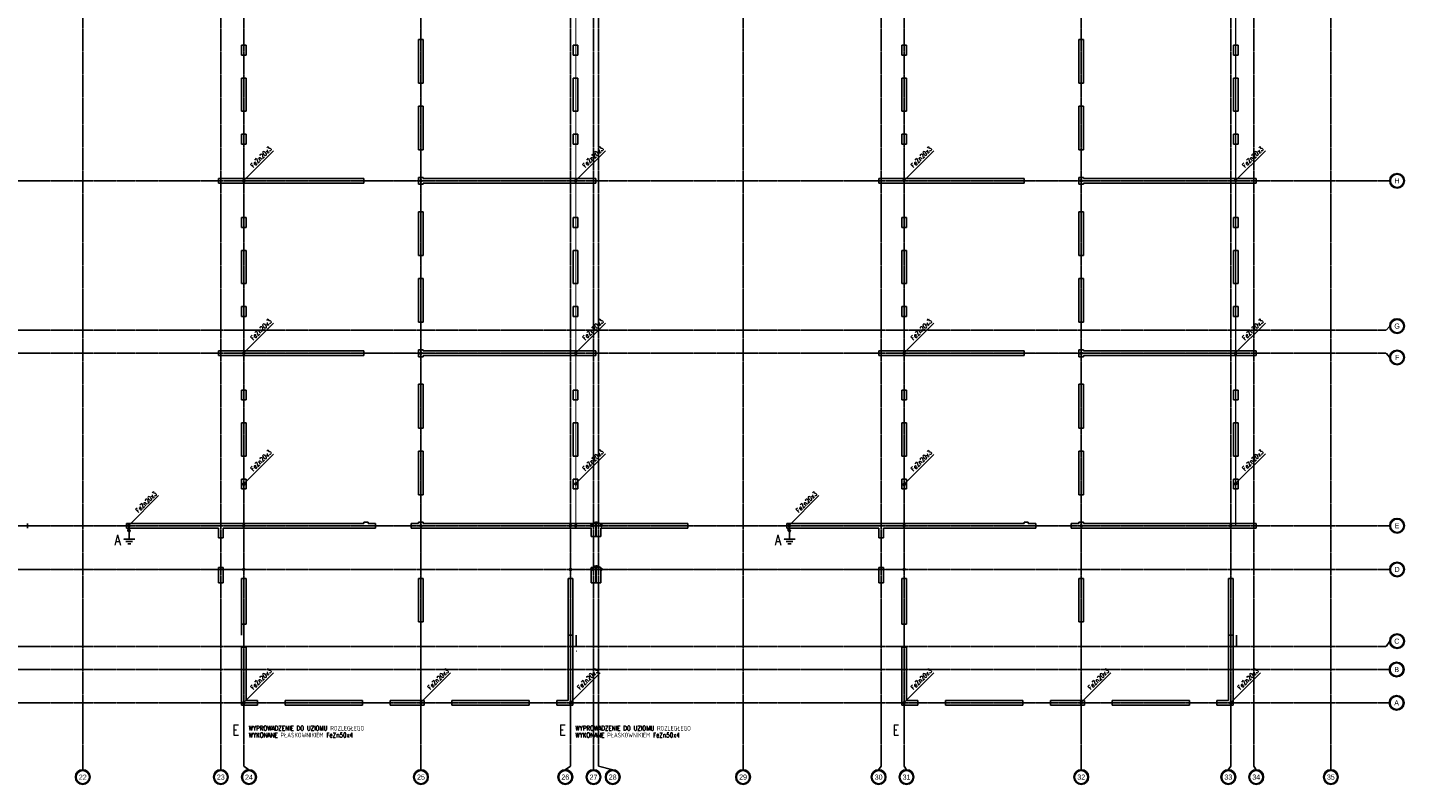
# Model space of a CAD drawing. Extents: x 3880 to 129921, y -116796 to -57711.
# Tile 102 of 110: x 56888 to 62873, y -72498 to -69206. Entities that reach past the tile are written whole.
import ezdxf
from ezdxf.enums import TextEntityAlignment as Align

# ---------------------------------------------------------------- set-up
doc = ezdxf.new("R2010")
doc.units = 0
doc.header["$LTSCALE"] = 2
for name, pattern in [('CENTER', [2, 1.25, -0.25, 0.25, -0.25]), ('DASHED2', [0.375, 0.25, -0.125]), ('HIDDEN', [9.525, 6.35, -3.175])]:
    doc.linetypes.add(name, pattern=pattern)
doc.layers.get('0').update_dxf_attribs({"color": 101, "linetype": 'CONTINUOUS'})
for name, color, linetype in [('E35', 6, 'CONTINUOUS'), ('E50', 3, 'CONTINUOUS'), ('Os-osie glowne', 1, 'CENTER'), ('Os-osie-opis', 2, 'CONTINUOUS'), ('Sc-beton', 7, 'CONTINUOUS'), ('W-idok', 9, 'CONTINUOUS')]:
    doc.layers.add(name, color=color, linetype=linetype)
doc.styles.add('dwg_opis duży', font='ARIAL.TTF', dxfattribs={"width": 0.9})
doc.styles.add('ROMANS', font='romans', dxfattribs={"width": 0.85})

# ---------------------------------------------------------------- blocks, each defined once
blk = doc.blocks.new('_opis_osi')
blk.add_hatch(color=256).paths.add_polyline_path([(32, -32), (28.8, -32, -1), (-28.8, -32), (-32, -32, 1)])
for radius in [32, 28.8]:
    blk.add_circle((0, -32), radius)
at = {"style": 'dwg_opis duży', "width": 0.9}
blk.add_attdef('AXNAMEV', text='', height=22.4, rotation=90, dxfattribs=at).set_placement((0, -32), align=Align.MIDDLE_CENTER)
blk = doc.blocks.new('_opis_osi_liczbowy')
blk.add_hatch(color=256).paths.add_polyline_path([(32, 32), (32, 28.8, -1), (32, -28.8), (32, -32, 1)])
for radius in [32, 28.8]:
    blk.add_circle((32, 0), radius)
at = {"style": 'dwg_opis duży', "width": 0.9}
blk.add_attdef('AXNAMEH', text='', height=22.4, rotation=90, dxfattribs=at).set_placement((32, 0), align=Align.MIDDLE_CENTER)

msp = doc.modelspace()

# ---------------------------------------------------------------- linework, layer by layer
at = {"color": 0, "linetype": 'ByBlock', "lineweight": -2}
for p, q in [((59272.5, -71868.781), (59273.5, -71868.781)), ((59272.5, -71918.781), (59273.5, -71918.781))]:
    msp.add_line(p, q, dxfattribs=at)
at = {"layer": 'E35'}
for p, q in [((57956.716, -69741.76), (57827.547, -69870.928)), ((57956.716, -69741.76), (57827.547, -69870.928)), ((59399.656, -69741.76), (59270.488, -69870.928)), ((59399.656, -69741.76), (59270.488, -69870.928)), ((60826.716, -69741.76), (60697.547, -69870.928)), ((60826.716, -69741.76), (60697.547, -69870.928)), ((62267.879, -69741.76), (62138.711, -69870.928)), ((62267.879, -69741.76), (62138.711, -69870.928)), ((57956.716, -70491.76), (57827.547, -70620.928)), ((57956.716, -70491.76), (57827.547, -70620.928)), ((59399.656, -70491.76), (59270.488, -70620.928)), ((59399.656, -70491.76), (59270.488, -70620.928)), ((60826.716, -70491.76), (60697.547, -70620.928)), ((60826.716, -70491.76), (60697.547, -70620.928)), ((62267.879, -70491.76), (62138.711, -70620.928)), ((62267.879, -70491.76), (62138.711, -70620.928)), ((57956.716, -71061.059), (57827.547, -71190.227)), ((59399.656, -71059.792), (59270.488, -71188.96)), ((60826.716, -71062.305), (60697.547, -71191.473)), ((62267.879, -71059.644), (62138.711, -71188.812)), ((57457.468, -71241.76), (57328.299, -71370.928)), ((57457.468, -71241.76), (57328.299, -71370.928)), ((60327.468, -71241.76), (60198.299, -71370.928)), ((60327.468, -71241.76), (60198.299, -71370.928)), ((57956.716, -72011.76), (57827.547, -72140.928)), ((57956.716, -72011.76), (57827.547, -72140.928)), ((58726.716, -72011.76), (58597.547, -72140.928)), ((58726.716, -72011.76), (58597.547, -72140.928)), ((59376.716, -72011.76), (59247.547, -72140.928)), ((59376.716, -72011.76), (59247.547, -72140.928)), ((60826.716, -72011.76), (60697.547, -72140.928)), ((60826.716, -72011.76), (60697.547, -72140.928)), ((61596.716, -72011.76), (61467.547, -72140.928)), ((61596.716, -72011.76), (61467.547, -72140.928)), ((62246.716, -72011.76), (62117.547, -72140.928)), ((62246.716, -72011.76), (62117.547, -72140.928))]:
    msp.add_line(p, q, dxfattribs=at)
at = {"layer": 'E50', "linetype": 'HIDDEN', "ltscale": 0.2}
for p, q in [((57321.342, -71386.972), (57335.484, -71401.114)), ((60191.342, -71386.972), (60205.484, -71401.114)), ((57354.335, -71431.515), (57304.335, -71431.515)), ((57344.335, -71441.515), (57314.335, -71441.515)), ((57336.835, -71451.515), (57321.835, -71451.515)), ((57329.335, -71431.515), (57329.335, -71401.515)), ((60224.335, -71431.515), (60174.335, -71431.515)), ((60214.335, -71441.515), (60184.335, -71441.515)), ((60206.835, -71451.515), (60191.835, -71451.515)), ((60199.335, -71431.515), (60199.335, -71401.515))]:
    msp.add_line(p, q, dxfattribs=at)
at = {"layer": 'E50', "linetype": 'DASHED2', "ltscale": 100, "const_width": 5}
for points in [[(57827.547, -72142.75), (57827.547, -67622.75)], [(58597.547, -72142.75), (58597.547, -67622.75)], [(59270.488, -71372.75), (59270.488, -67622.75)], [(60697.547, -72142.75), (60697.547, -67622.75)], [(61467.547, -72142.75), (61467.547, -67622.75)], [(62138.711, -71372.75), (62138.711, -67622.75)], [(57827.547, -69872.75), (59270.488, -69872.75)], [(60697.547, -69872.75), (62138.711, -69872.75)], [(57827.547, -70622.75), (59270.488, -70622.75)], [(60697.547, -70622.75), (62117.547, -70622.75)], [(56509.357, -71372.75), (59338.904, -71372.75)], [(59247.547, -72142.75), (59247.547, -71372.75)], [(59381.405, -71372.75), (62138.711, -71372.75)], [(62117.547, -72142.75), (62117.547, -71372.75)], [(57827.547, -71562.75), (56509.357, -71562.75)], [(59338.904, -71562.75), (59247.547, -71562.75)], [(60697.547, -71562.75), (59381.405, -71562.75)], [(57827.547, -72142.75), (59247.547, -72142.75)], [(57827.547, -72142.75), (57827.547, -72287.499)], [(59247.547, -72142.75), (59247.547, -72287.499)], [(60697.547, -72142.75), (62117.547, -72142.75)]]:
    msp.add_lwpolyline(points, dxfattribs=at)
at = {"layer": 'E50', "ltscale": 15, "const_width": 7.5}
for points in [[(57827.638, -69876.499, 1), (57827.456, -69869.001, 1)], [(58597.638, -69876.499, 1), (58597.456, -69869.001, 1)], [(59270.579, -69876.499, 1), (59270.397, -69869.001, 1)], [(60697.638, -69874.677, 1), (60697.456, -69867.179, 1)], [(61467.638, -69876.499, 1), (61467.456, -69869.001, 1)], [(62138.802, -69874.677, 1), (62138.62, -69867.179, 1)], [(57827.638, -70626.499, 1), (57827.456, -70619.001, 1)], [(58597.638, -70626.499, 1), (58597.456, -70619.001, 1)], [(59270.579, -70626.499, 1), (59270.397, -70619.001, 1)], [(60697.638, -70626.499, 1), (60697.456, -70619.001, 1)], [(61467.638, -70626.499, 1), (61467.456, -70619.001, 1)], [(62138.802, -70626.499, 1), (62138.62, -70619.001, 1)], [(57827.638, -71195.798, 1), (57827.456, -71188.3, 1)], [(59270.579, -71194.531, 1), (59270.397, -71187.033, 1)], [(60697.638, -71197.044, 1), (60697.456, -71189.546, 1)], [(62138.802, -71194.383, 1), (62138.62, -71186.885, 1)], [(57328.39, -71376.499, 1), (57328.209, -71369.001, 1)], [(57827.638, -71376.499, 1), (57827.456, -71369.001, 1)], [(58597.638, -71376.499, 1), (58597.456, -71369.001, 1)], [(59247.638, -71376.499, 1), (59247.456, -71369.001, 1)], [(59270.579, -71376.499, 1), (59270.397, -71369.001, 1)], [(60198.39, -71376.499, 1), (60198.209, -71369.001, 1)], [(60697.638, -71376.499, 1), (60697.456, -71369.001, 1)], [(61467.638, -71376.499, 1), (61467.456, -71369.001, 1)], [(62117.638, -71376.499, 1), (62117.456, -71369.001, 1)], [(57827.638, -71566.499, 1), (57827.456, -71559.001, 1)], [(59247.638, -71566.499, 1), (59247.456, -71559.001, 1)], [(60697.638, -71566.499, 1), (60697.456, -71559.001, 1)], [(57827.638, -72146.499, 1), (57827.456, -72139.001, 1)], [(58597.638, -72146.499, 1), (58597.456, -72139.001, 1)], [(59247.638, -72146.499, 1), (59247.456, -72139.001, 1)], [(60697.638, -72146.499, 1), (60697.456, -72139.001, 1)], [(61467.638, -72146.499, 1), (61467.456, -72139.001, 1)], [(62117.638, -72146.499, 1), (62117.456, -72139.001, 1)]]:
    msp.add_lwpolyline(points, format="xyb", close=True, dxfattribs=at)
at = {"layer": 'E50', "linetype": 'HIDDEN', "ltscale": 0.2, "const_width": 5}
for points in [[(57328.299, -71372.75), (57328.299, -71389.057)], [(60198.299, -71372.75), (60198.299, -71389.057)]]:
    msp.add_lwpolyline(points, dxfattribs=at)
at = {"layer": 'E50', "const_width": 7}
for points in [[(59338.904, -71376.5, -1), (59338.904, -71369, -1)], [(59381.624, -71375.79, -1), (59381.624, -71368.29, -1)], [(59338.904, -71566.5, -1), (59338.904, -71559, -1)], [(59381.624, -71565.79, -1), (59381.624, -71558.29, -1)]]:
    msp.add_lwpolyline(points, format="xyb", close=True, dxfattribs=at)
for points in [[(59338.904, -71372.75, -0.71386373), (59381.174, -71372.079, -2.21832926)], [(59338.904, -71562.75, -0.71386373), (59381.174, -71562.079, -2.21832926)]]:
    msp.add_lwpolyline(points, format="xyb", dxfattribs=at)
at = {"layer": 'E50', "linetype": 'HIDDEN', "ltscale": 0.2}
for centre in [(57328.413, -71394.043), (60198.413, -71394.043)]:
    msp.add_circle(centre, 5, dxfattribs=at)
at = {"layer": 'Os-osie glowne'}
for points in [[(57127.547, -72417.75), (57127.547, -66440.75)], [(57727.547, -72417.75), (57727.547, -66440.75)], [(57827.547, -72417.75), (57827.547, -66440.75)], [(58597.547, -72417.75), (58597.547, -66440.75)], [(59247.547, -72417.75), (59247.547, -66440.75)], [(59347.547, -72417.75), (59347.547, -66440.75)], [(59369.547, -72417.75), (59369.547, -66440.75)], [(59997.547, -72417.75), (59997.547, -66440.75)], [(60597.547, -72417.75), (60597.547, -66440.75)], [(60697.547, -72417.75), (60697.547, -66440.75)], [(61467.547, -72417.75), (61467.547, -66440.75)], [(62117.547, -72417.75), (62117.547, -66440.75)], [(62217.547, -72417.75), (62217.547, -66440.75)], [(62552.547, -72417.75), (62552.547, -66440.75)], [(50525.547, -69872.75), (62792.547, -69872.75)], [(50525.547, -70522.75), (62792.547, -70522.75)], [(50525.547, -70622.75), (62792.547, -70622.75)], [(50525.547, -71372.75), (62792.547, -71372.75)], [(50525.547, -71562.75), (62792.547, -71562.75)], [(50525.547, -71897.75), (62792.547, -71897.75)], [(50525.547, -71997.75), (62792.547, -71997.75)], [(50525.547, -72142.75), (62792.547, -72142.75)]]:
    msp.add_lwpolyline(points, dxfattribs=at)
at = {"layer": 'Os-osie-opis'}
for points in [[(62792.547, -69872.75), (62808.547, -69872.75)], [(62808.547, -70504.59), (62792.547, -70522.75)], [(62808.547, -70640.91), (62792.547, -70622.75)], [(62792.547, -71372.75), (62808.547, -71372.75)], [(62792.547, -71562.75), (62808.547, -71562.75)], [(62808.547, -71874.59), (62792.547, -71897.75)], [(62790.547, -71997.75), (62806.547, -71997.75)], [(62790.547, -72142.75), (62806.547, -72142.75)], [(57127.547, -72417.75), (57127.547, -72433.75)], [(57727.547, -72417.75), (57727.547, -72433.75)], [(57850.047, -72433.75), (57827.547, -72417.75)], [(58597.547, -72417.75), (58597.547, -72433.75)], [(59225.047, -72433.75), (59247.547, -72417.75)], [(59347.547, -72417.75), (59347.547, -72433.75)], [(59431.047, -72433.75), (59369.547, -72417.75)], [(59997.547, -72417.75), (59997.547, -72433.75)], [(60586.887, -72433.75), (60597.547, -72417.75)], [(60708.208, -72433.75), (60697.547, -72417.75)], [(61467.547, -72417.75), (61467.547, -72433.75)], [(62106.887, -72433.75), (62117.547, -72417.75)], [(62228.208, -72433.75), (62217.547, -72417.75)], [(62552.547, -72417.75), (62552.547, -72433.75)]]:
    msp.add_lwpolyline(points, dxfattribs=at)
at = {"layer": 'Sc-beton'}
for points in [[(57817.547, -69325.75), (57817.547, -69282.75)], [(57837.547, -69282.75), (57817.547, -69282.75)], [(57837.547, -69325.75), (57837.547, -69282.75)], [(58587.547, -69447.75), (58587.547, -69257.75)], [(58587.547, -69257.75), (58607.547, -69257.75)], [(58607.547, -69447.75), (58607.547, -69257.75)], [(59259.547, -69325.75), (59259.547, -69282.75)], [(59279.547, -69282.75), (59259.547, -69282.75)], [(59279.547, -69325.75), (59279.547, -69282.75)], [(60687.547, -69325.75), (60687.547, -69282.75)], [(60707.547, -69282.75), (60687.547, -69282.75)], [(60707.547, -69325.75), (60707.547, -69282.75)], [(61457.547, -69447.75), (61457.547, -69257.75)], [(61457.547, -69257.75), (61477.547, -69257.75)], [(61477.547, -69447.75), (61477.547, -69257.75)], [(62129.547, -69325.75), (62129.547, -69282.75)], [(62149.547, -69282.75), (62129.547, -69282.75)], [(62149.547, -69325.75), (62149.547, -69282.75)], [(57817.547, -69325.75), (57837.547, -69325.75)], [(59279.547, -69325.75), (59259.547, -69325.75)], [(60687.547, -69325.75), (60707.547, -69325.75)], [(62149.547, -69325.75), (62129.547, -69325.75)], [(57817.547, -69569.75), (57817.547, -69425.75)], [(57817.547, -69425.75), (57837.547, -69425.75)], [(57837.547, -69569.75), (57837.547, -69425.75)], [(59259.547, -69569.75), (59259.547, -69425.75)], [(59279.547, -69425.75), (59259.547, -69425.75)], [(59279.547, -69569.75), (59279.547, -69425.75)], [(60687.547, -69569.75), (60687.547, -69425.75)], [(60687.547, -69425.75), (60707.547, -69425.75)], [(60707.547, -69569.75), (60707.547, -69425.75)], [(62129.547, -69569.75), (62129.547, -69425.75)], [(62149.547, -69425.75), (62129.547, -69425.75)], [(62149.547, -69569.75), (62149.547, -69425.75)], [(58607.547, -69447.75), (58587.547, -69447.75)], [(61477.547, -69447.75), (61457.547, -69447.75)], [(57817.547, -69569.75), (57837.547, -69569.75)], [(58587.547, -69737.75), (58587.547, -69547.75)], [(58607.547, -69547.75), (58587.547, -69547.75)], [(58607.547, -69737.75), (58607.547, -69547.75)], [(59279.547, -69569.75), (59259.547, -69569.75)], [(60687.547, -69569.75), (60707.547, -69569.75)], [(61457.547, -69737.75), (61457.547, -69547.75)], [(61477.547, -69547.75), (61457.547, -69547.75)], [(61477.547, -69737.75), (61477.547, -69547.75)], [(62149.547, -69569.75), (62129.547, -69569.75)], [(57817.547, -69712.75), (57817.547, -69669.75)], [(57817.547, -69669.75), (57837.547, -69669.75)], [(57837.547, -69712.75), (57817.547, -69712.75)], [(57837.547, -69712.75), (57837.547, -69669.75)], [(59259.547, -69712.75), (59259.547, -69669.75)], [(59279.547, -69669.75), (59259.547, -69669.75)], [(59279.547, -69712.75), (59259.547, -69712.75)], [(59279.547, -69712.75), (59279.547, -69669.75)], [(60687.547, -69712.75), (60687.547, -69669.75)], [(60687.547, -69669.75), (60707.547, -69669.75)], [(60707.547, -69712.75), (60687.547, -69712.75)], [(60707.547, -69712.75), (60707.547, -69669.75)], [(62129.547, -69712.75), (62129.547, -69669.75)], [(62149.547, -69669.75), (62129.547, -69669.75)], [(62149.547, -69712.75), (62129.547, -69712.75)], [(62149.547, -69712.75), (62149.547, -69669.75)], [(58587.547, -69737.75), (58607.547, -69737.75)], [(61457.547, -69737.75), (61477.547, -69737.75)], [(57717.547, -69862.75), (58349.547, -69862.75)], [(57717.547, -69862.75), (57717.547, -69882.75)], [(57717.547, -69882.75), (58349.547, -69882.75)], [(58349.547, -69862.75), (58349.547, -69882.75)], [(58587.547, -69887.75), (58587.547, -69857.75)], [(58587.547, -69857.75), (58607.547, -69857.75)], [(58587.547, -69887.75), (58607.547, -69887.75)], [(58607.547, -69862.75), (58607.547, -69857.75)], [(58607.547, -69862.75), (59357.547, -69862.75)], [(58607.547, -69882.75), (59357.547, -69882.75)], [(58607.547, -69887.75), (58607.547, -69882.75)], [(59357.547, -69882.75), (59357.547, -69862.75)], [(60587.547, -69862.75), (61219.547, -69862.75)], [(60587.547, -69862.75), (60587.547, -69882.75)], [(60587.547, -69882.75), (61219.547, -69882.75)], [(61219.547, -69882.75), (61219.547, -69862.75)], [(61457.547, -69857.75), (61477.547, -69857.75)], [(61457.547, -69887.75), (61457.547, -69857.75)], [(61457.547, -69887.75), (61477.547, -69887.75)], [(61477.547, -69862.75), (61477.547, -69857.75)], [(61477.547, -69862.75), (62227.547, -69862.75)], [(61477.547, -69882.75), (62227.547, -69882.75)], [(61477.547, -69887.75), (61477.547, -69882.75)], [(62227.547, -69882.75), (62227.547, -69862.75)], [(58587.547, -70197.75), (58587.547, -70007.75)], [(58587.547, -70007.75), (58607.547, -70007.75)], [(58607.547, -70197.75), (58607.547, -70007.75)], [(61457.547, -70197.75), (61457.547, -70007.75)], [(61457.547, -70007.75), (61477.547, -70007.75)], [(61477.547, -70197.75), (61477.547, -70007.75)], [(57817.547, -70075.75), (57817.547, -70032.75)], [(57837.547, -70032.75), (57817.547, -70032.75)], [(57817.547, -70075.75), (57837.547, -70075.75)], [(57837.547, -70075.75), (57837.547, -70032.75)], [(59259.547, -70075.75), (59259.547, -70032.75)], [(59279.547, -70032.75), (59259.547, -70032.75)], [(59279.547, -70075.75), (59259.547, -70075.75)], [(59279.547, -70075.75), (59279.547, -70032.75)], [(60687.547, -70075.75), (60687.547, -70032.75)], [(60687.547, -70032.75), (60707.547, -70032.75)], [(60687.547, -70075.75), (60707.547, -70075.75)], [(60707.547, -70075.75), (60707.547, -70032.75)], [(62129.547, -70075.75), (62129.547, -70032.75)], [(62149.547, -70032.75), (62129.547, -70032.75)], [(62149.547, -70075.75), (62129.547, -70075.75)], [(62149.547, -70075.75), (62149.547, -70032.75)], [(57817.547, -70319.75), (57817.547, -70175.75)], [(57817.547, -70175.75), (57837.547, -70175.75)], [(57837.547, -70319.75), (57837.547, -70175.75)], [(58607.547, -70197.75), (58587.547, -70197.75)], [(59259.547, -70319.75), (59259.547, -70175.75)], [(59279.547, -70175.75), (59259.547, -70175.75)], [(59279.547, -70319.75), (59279.547, -70175.75)], [(60687.547, -70319.75), (60687.547, -70175.75)], [(60687.547, -70175.75), (60707.547, -70175.75)], [(60707.547, -70319.75), (60707.547, -70175.75)], [(61477.547, -70197.75), (61457.547, -70197.75)], [(62129.547, -70319.75), (62129.547, -70175.75)], [(62149.547, -70175.75), (62129.547, -70175.75)], [(62149.547, -70319.75), (62149.547, -70175.75)], [(57817.547, -70319.75), (57837.547, -70319.75)], [(58587.547, -70487.75), (58587.547, -70297.75)], [(58607.547, -70297.75), (58587.547, -70297.75)], [(58607.547, -70487.75), (58607.547, -70297.75)], [(59279.547, -70319.75), (59259.547, -70319.75)], [(60687.547, -70319.75), (60707.547, -70319.75)], [(61457.547, -70487.75), (61457.547, -70297.75)], [(61477.547, -70297.75), (61457.547, -70297.75)], [(61477.547, -70487.75), (61477.547, -70297.75)], [(62149.547, -70319.75), (62129.547, -70319.75)], [(57817.547, -70462.75), (57817.547, -70419.75)], [(57817.547, -70419.75), (57837.547, -70419.75)], [(57837.547, -70462.75), (57837.547, -70419.75)], [(59259.547, -70462.75), (59259.547, -70419.75)], [(59279.547, -70419.75), (59259.547, -70419.75)], [(59279.547, -70462.75), (59279.547, -70419.75)], [(60687.547, -70462.75), (60687.547, -70419.75)], [(60687.547, -70419.75), (60707.547, -70419.75)], [(60707.547, -70462.75), (60707.547, -70419.75)], [(62129.547, -70462.75), (62129.547, -70419.75)], [(62149.547, -70419.75), (62129.547, -70419.75)], [(62149.547, -70462.75), (62149.547, -70419.75)], [(57837.547, -70462.75), (57817.547, -70462.75)], [(58587.547, -70487.75), (58607.547, -70487.75)], [(59279.547, -70462.75), (59259.547, -70462.75)], [(60687.547, -70462.75), (60707.547, -70462.75)], [(61457.547, -70487.75), (61477.547, -70487.75)], [(62149.547, -70462.75), (62129.547, -70462.75)], [(57717.547, -70612.75), (58349.547, -70612.75)], [(57717.547, -70612.75), (57717.547, -70632.75)], [(58349.547, -70612.75), (58349.547, -70632.75)], [(58587.547, -70637.75), (58587.547, -70607.75)], [(58587.547, -70607.75), (58607.547, -70607.75)], [(58607.547, -70612.75), (58607.547, -70607.75)], [(58607.547, -70612.75), (59357.547, -70612.75)], [(59357.547, -70632.75), (59357.547, -70612.75)], [(60587.547, -70612.75), (61219.547, -70612.75)], [(60587.547, -70612.75), (60587.547, -70632.75)], [(61219.547, -70612.75), (61219.547, -70632.75)], [(61457.547, -70637.75), (61457.547, -70607.75)], [(61457.547, -70607.75), (61477.547, -70607.75)], [(61477.547, -70612.75), (61477.547, -70607.75)], [(61477.547, -70612.75), (62227.547, -70612.75)], [(62227.547, -70632.75), (62227.547, -70612.75)], [(57717.547, -70632.75), (58349.547, -70632.75)], [(58587.547, -70637.75), (58607.547, -70637.75)], [(58607.547, -70632.75), (59357.547, -70632.75)], [(58607.547, -70637.75), (58607.547, -70632.75)], [(60587.547, -70632.75), (61219.547, -70632.75)], [(61457.547, -70637.75), (61477.547, -70637.75)], [(61477.547, -70632.75), (62227.547, -70632.75)], [(61477.547, -70637.75), (61477.547, -70632.75)], [(57817.547, -70825.75), (57817.547, -70782.75)], [(57837.547, -70782.75), (57817.547, -70782.75)], [(57837.547, -70825.75), (57837.547, -70782.75)], [(58587.547, -70947.75), (58587.547, -70757.75)], [(58587.547, -70757.75), (58607.547, -70757.75)], [(58607.547, -70947.75), (58607.547, -70757.75)], [(59259.547, -70825.75), (59259.547, -70782.75)], [(59279.547, -70782.75), (59259.547, -70782.75)], [(59279.547, -70825.75), (59279.547, -70782.75)], [(60687.547, -70825.75), (60687.547, -70782.75)], [(60707.547, -70782.75), (60687.547, -70782.75)], [(60707.547, -70825.75), (60707.547, -70782.75)], [(61457.547, -70947.75), (61457.547, -70757.75)], [(61457.547, -70757.75), (61477.547, -70757.75)], [(61477.547, -70947.75), (61477.547, -70757.75)], [(62129.547, -70825.75), (62129.547, -70782.75)], [(62149.547, -70782.75), (62129.547, -70782.75)], [(62149.547, -70825.75), (62149.547, -70782.75)], [(57817.547, -70825.75), (57837.547, -70825.75)], [(59279.547, -70825.75), (59259.547, -70825.75)], [(60687.547, -70825.75), (60707.547, -70825.75)], [(62149.547, -70825.75), (62129.547, -70825.75)], [(57817.547, -71069.75), (57817.547, -70925.75)], [(57817.547, -70925.75), (57837.547, -70925.75)], [(57837.547, -71069.75), (57837.547, -70925.75)], [(58607.547, -70947.75), (58587.547, -70947.75)], [(59259.547, -71069.75), (59259.547, -70925.75)], [(59279.547, -70925.75), (59259.547, -70925.75)], [(59279.547, -71069.75), (59279.547, -70925.75)], [(60687.547, -71069.75), (60687.547, -70925.75)], [(60687.547, -70925.75), (60707.547, -70925.75)], [(60707.547, -71069.75), (60707.547, -70925.75)], [(61477.547, -70947.75), (61457.547, -70947.75)], [(62129.547, -71069.75), (62129.547, -70925.75)], [(62149.547, -70925.75), (62129.547, -70925.75)], [(62149.547, -71069.75), (62149.547, -70925.75)], [(57817.547, -71069.75), (57837.547, -71069.75)], [(58587.547, -71237.75), (58587.547, -71047.75)], [(58607.547, -71047.75), (58587.547, -71047.75)], [(58607.547, -71237.75), (58607.547, -71047.75)], [(59279.547, -71069.75), (59259.547, -71069.75)], [(60687.547, -71069.75), (60707.547, -71069.75)], [(61457.547, -71237.75), (61457.547, -71047.75)], [(61477.547, -71047.75), (61457.547, -71047.75)], [(61477.547, -71237.75), (61477.547, -71047.75)], [(62149.547, -71069.75), (62129.547, -71069.75)], [(57817.547, -71212.75), (57817.547, -71169.75)], [(57817.547, -71169.75), (57837.547, -71169.75)], [(57837.547, -71212.75), (57817.547, -71212.75)], [(57837.547, -71212.75), (57837.547, -71169.75)], [(59259.547, -71212.75), (59259.547, -71169.75)], [(59279.547, -71169.75), (59259.547, -71169.75)], [(59279.547, -71212.75), (59259.547, -71212.75)], [(59279.547, -71212.75), (59279.547, -71169.75)], [(60687.547, -71212.75), (60687.547, -71169.75)], [(60687.547, -71169.75), (60707.547, -71169.75)], [(60687.547, -71212.75), (60707.547, -71212.75)], [(60707.547, -71212.75), (60707.547, -71169.75)], [(62129.547, -71212.75), (62129.547, -71169.75)], [(62149.547, -71169.75), (62129.547, -71169.75)], [(62149.547, -71212.75), (62129.547, -71212.75)], [(62149.547, -71212.75), (62149.547, -71169.75)], [(58587.547, -71237.75), (58607.547, -71237.75)], [(61457.547, -71237.75), (61477.547, -71237.75)], [(56887.547, -71362.75), (56887.547, -71382.75)], [(57317.547, -71362.75), (58349.547, -71362.75)], [(57317.547, -71382.75), (57317.547, -71362.75)], [(57317.547, -71382.75), (57717.547, -71382.75)], [(57717.547, -71424.75), (57717.547, -71382.75)], [(57737.547, -71382.75), (58399.547, -71382.75)], [(57737.547, -71424.75), (57737.547, -71382.75)], [(58349.547, -71362.75), (58349.547, -71357.75)], [(58349.547, -71357.75), (58367.547, -71357.75)], [(58367.547, -71362.75), (58367.547, -71357.75)], [(58367.547, -71362.75), (58399.547, -71362.75)], [(58399.547, -71362.75), (58399.547, -71382.75)], [(58554.547, -71362.75), (58587.547, -71362.75)], [(58554.547, -71362.75), (58554.547, -71382.75)], [(58554.547, -71382.75), (59337.547, -71382.75)], [(58587.547, -71362.75), (58587.547, -71357.75)], [(58587.547, -71357.75), (58607.547, -71357.75)], [(58607.547, -71362.75), (58607.547, -71357.75)], [(58607.547, -71362.75), (59357.547, -71362.75)], [(59337.547, -71419.75), (59337.547, -71382.75)], [(59357.547, -71419.75), (59357.547, -71362.75)], [(59359.547, -71362.75), (59757.547, -71362.75)], [(59359.547, -71419.75), (59359.547, -71362.75)], [(59379.547, -71382.75), (59757.547, -71382.75)], [(59379.547, -71419.75), (59379.547, -71382.75)], [(59757.547, -71362.75), (59757.547, -71382.75)], [(60187.547, -71362.75), (61219.547, -71362.75)], [(60187.547, -71362.75), (60187.547, -71382.75)], [(60187.547, -71382.75), (60587.547, -71382.75)], [(60587.547, -71424.75), (60587.547, -71382.75)], [(60607.547, -71382.75), (61269.547, -71382.75)], [(60607.547, -71424.75), (60607.547, -71382.75)], [(61219.547, -71362.75), (61219.547, -71357.75)], [(61219.547, -71357.75), (61237.547, -71357.75)], [(61237.547, -71362.75), (61237.547, -71357.75)], [(61237.547, -71362.75), (61269.547, -71362.75)], [(61269.547, -71362.75), (61269.547, -71382.75)], [(61424.547, -71362.75), (61457.547, -71362.75)], [(61424.547, -71362.75), (61424.547, -71382.75)], [(61424.547, -71382.75), (62227.547, -71382.75)], [(61457.547, -71362.75), (61457.547, -71357.75)], [(61457.547, -71357.75), (61477.547, -71357.75)], [(61477.547, -71362.75), (61477.547, -71357.75)], [(61477.547, -71362.75), (62227.547, -71362.75)], [(62227.547, -71362.75), (62227.547, -71382.75)], [(57737.547, -71424.75), (57717.547, -71424.75)], [(59337.547, -71419.75), (59357.547, -71419.75)], [(59359.547, -71419.75), (59379.547, -71419.75)], [(60587.547, -71424.75), (60607.547, -71424.75)], [(57717.547, -71620.75), (57717.547, -71554.75)], [(57737.547, -71554.75), (57717.547, -71554.75)], [(57737.547, -71620.75), (57737.547, -71554.75)], [(59337.547, -71554.75), (59357.547, -71554.75)], [(59337.547, -71554.75), (59337.547, -71620.75)], [(59357.547, -71554.75), (59357.547, -71620.75)], [(59359.547, -71554.75), (59379.547, -71554.75)], [(59359.547, -71554.75), (59359.547, -71620.75)], [(59379.547, -71554.75), (59379.547, -71620.75)], [(60587.547, -71554.75), (60607.547, -71554.75)], [(60587.547, -71554.75), (60587.547, -71620.75)], [(60607.547, -71554.75), (60607.547, -71620.75)], [(57717.547, -71620.75), (57737.547, -71620.75)], [(57817.547, -71848.75), (57817.547, -71602.75)], [(57837.547, -71602.75), (57817.547, -71602.75)], [(57837.547, -71800.75), (57837.547, -71602.75)], [(58587.547, -71602.75), (58587.547, -71790.75)], [(58607.547, -71602.75), (58587.547, -71602.75)], [(58607.547, -71602.75), (58607.547, -71790.75)], [(59237.547, -71848.25), (59237.547, -71602.75)], [(59237.547, -71602.75), (59257.547, -71602.75)], [(59257.547, -71848.25), (59257.547, -71602.75)], [(59357.547, -71620.75), (59337.547, -71620.75)], [(59379.547, -71620.75), (59359.547, -71620.75)], [(60607.547, -71620.75), (60587.547, -71620.75)], [(60687.547, -71800.75), (60687.547, -71602.75)], [(60687.547, -71602.75), (60707.547, -71602.75)], [(60707.547, -71800.75), (60707.547, -71602.75)], [(61457.547, -71602.75), (61457.547, -71790.75)], [(61477.547, -71602.75), (61457.547, -71602.75)], [(61477.547, -71602.75), (61477.547, -71790.75)], [(62107.547, -71848.25), (62107.547, -71602.75)], [(62127.547, -71602.75), (62107.547, -71602.75)], [(62127.547, -71848.25), (62127.547, -71602.75)], [(57837.547, -71800.75), (57817.547, -71800.75)], [(58587.547, -71790.75), (58607.547, -71790.75)], [(60707.547, -71800.75), (60687.547, -71800.75)], [(61457.547, -71790.75), (61477.547, -71790.75)], [(59237.547, -71848.25), (59257.547, -71848.25)], [(62107.547, -71848.25), (62127.547, -71848.25)], [(57817.547, -72152.75), (57817.547, -71900.75)], [(57837.547, -71900.75), (57817.547, -71900.75)], [(57837.547, -72132.75), (57837.547, -71900.75)], [(59237.547, -72132.75), (59237.547, -71898.25)], [(59237.547, -71898.25), (59257.547, -71898.25)], [(59257.547, -72152.75), (59257.547, -71898.25)], [(60687.547, -72152.75), (60687.547, -71900.75)], [(60707.547, -71900.75), (60687.547, -71900.75)], [(60707.547, -72132.75), (60707.547, -71900.75)], [(62107.547, -72132.75), (62107.547, -71898.25)], [(62107.547, -71898.25), (62127.547, -71898.25)], [(62127.547, -72152.75), (62127.547, -71898.25)], [(57817.547, -72152.75), (57887.547, -72152.75)], [(57837.547, -72132.75), (57887.547, -72132.75)], [(57887.547, -72132.75), (57887.547, -72152.75)], [(58007.547, -72132.75), (58343.547, -72132.75)], [(58007.547, -72132.75), (58007.547, -72152.75)], [(58007.547, -72152.75), (58343.547, -72152.75)], [(58343.547, -72132.75), (58343.547, -72152.75)], [(58463.547, -72132.75), (58611.547, -72132.75)], [(58463.547, -72132.75), (58463.547, -72152.75)], [(58463.547, -72152.75), (58611.547, -72152.75)], [(58611.547, -72132.75), (58611.547, -72152.75)], [(58731.547, -72132.75), (59067.547, -72132.75)], [(58731.547, -72132.75), (58731.547, -72152.75)], [(58731.547, -72152.75), (59067.547, -72152.75)], [(59067.547, -72132.75), (59067.547, -72152.75)], [(59187.547, -72132.75), (59237.547, -72132.75)], [(59187.547, -72132.75), (59187.547, -72152.75)], [(59187.547, -72152.75), (59257.547, -72152.75)], [(60687.547, -72152.75), (60757.547, -72152.75)], [(60707.547, -72132.75), (60757.547, -72132.75)], [(60757.547, -72132.75), (60757.547, -72152.75)], [(60877.547, -72132.75), (61213.547, -72132.75)], [(60877.547, -72132.75), (60877.547, -72152.75)], [(60877.547, -72152.75), (61213.547, -72152.75)], [(61213.547, -72132.75), (61213.547, -72152.75)], [(61333.547, -72132.75), (61481.547, -72132.75)], [(61333.547, -72132.75), (61333.547, -72152.75)], [(61333.547, -72152.75), (61481.547, -72152.75)], [(61481.547, -72132.75), (61481.547, -72152.75)], [(61601.547, -72132.75), (61937.547, -72132.75)], [(61601.547, -72132.75), (61601.547, -72152.75)], [(61601.547, -72152.75), (61937.547, -72152.75)], [(61937.547, -72132.75), (61937.547, -72152.75)], [(62057.547, -72132.75), (62107.547, -72132.75)], [(62057.547, -72132.75), (62057.547, -72152.75)], [(62057.547, -72152.75), (62127.547, -72152.75)]]:
    msp.add_lwpolyline(points, dxfattribs=at)
at = {"layer": 'W-idok'}
for points in [[(59237.547, -71848.25), (59237.547, -71898.25)], [(59257.547, -71898.25), (59257.547, -71848.25)], [(59272.547, -71848.25), (59272.547, -71898.25)], [(62107.547, -71848.25), (62107.547, -71898.25)], [(62127.547, -71848.25), (62127.547, -71898.25)], [(62142.547, -71898.25), (62142.547, -71848.25)]]:
    msp.add_lwpolyline(points, dxfattribs=at)

# ---------------------------------------------------------------- block references
at = {"layer": 'Os-osie-opis'}
ref = msp.add_blockref('_opis_osi', (62808.547, -69872.75), dxfattribs=dict(at, xscale=-1, rotation=90))
ref.add_attrib('AXNAMEV', 'H', dxfattribs={"layer": '0', "height": 22.4, "style": 'dwg_opis duży', "width": 0.9}).set_placement((62840.547, -69872.75), align=Align.MIDDLE_CENTER)
ref = msp.add_blockref('_opis_osi', (62808.547, -70504.59), dxfattribs=dict(at, xscale=-1, rotation=90))
ref.add_attrib('AXNAMEV', 'G', dxfattribs={"layer": '0', "height": 22.4, "style": 'dwg_opis duży', "width": 0.9}).set_placement((62840.547, -70504.59), align=Align.MIDDLE_CENTER)
ref = msp.add_blockref('_opis_osi', (62808.547, -70640.91), dxfattribs=dict(at, xscale=-1, rotation=90))
ref.add_attrib('AXNAMEV', 'F', dxfattribs={"layer": '0', "height": 22.4, "style": 'dwg_opis duży', "width": 0.9}).set_placement((62840.547, -70640.91), align=Align.MIDDLE_CENTER)
ref = msp.add_blockref('_opis_osi', (62808.547, -71372.75), dxfattribs=dict(at, xscale=-1, rotation=90))
ref.add_attrib('AXNAMEV', 'E', dxfattribs={"layer": '0', "height": 22.4, "style": 'dwg_opis duży', "width": 0.9}).set_placement((62840.547, -71372.75), align=Align.MIDDLE_CENTER)
ref = msp.add_blockref('_opis_osi', (62808.547, -71562.75), dxfattribs=dict(at, xscale=-1, rotation=90))
ref.add_attrib('AXNAMEV', 'D', dxfattribs={"layer": '0', "height": 22.4, "style": 'dwg_opis duży', "width": 0.9}).set_placement((62840.547, -71562.75), align=Align.MIDDLE_CENTER)
ref = msp.add_blockref('_opis_osi', (62808.547, -71874.59), dxfattribs=dict(at, xscale=-1, rotation=90))
ref.add_attrib('AXNAMEV', 'C', dxfattribs={"layer": '0', "height": 22.4, "style": 'dwg_opis duży', "width": 0.9}).set_placement((62839.159, -71874.59), align=Align.MIDDLE_CENTER)
ref = msp.add_blockref('_opis_osi', (62806.547, -71997.75), dxfattribs=dict(at, xscale=-1, rotation=90))
ref.add_attrib('AXNAMEV', 'B', dxfattribs={"layer": '0', "height": 22.4, "style": 'dwg_opis duży', "width": 0.9}).set_placement((62838.671, -71997.75), align=Align.MIDDLE_CENTER)
ref = msp.add_blockref('_opis_osi', (62806.547, -72142.75), dxfattribs=dict(at, xscale=-1, rotation=90))
ref.add_attrib('AXNAMEV', 'A', dxfattribs={"layer": '0', "height": 22.4, "style": 'dwg_opis duży', "width": 0.9}).set_placement((62838.286, -72142.75), align=Align.MIDDLE_CENTER)
ref = msp.add_blockref('_opis_osi_liczbowy', (57127.547, -72433.75), dxfattribs=dict(at, xscale=-1, rotation=90))
ref.add_attrib('AXNAMEH', '22', dxfattribs={"layer": '0', "height": 22.4, "style": 'dwg_opis duży', "width": 0.9}).set_placement((57127.657, -72466.132), align=Align.MIDDLE_CENTER)
ref = msp.add_blockref('_opis_osi_liczbowy', (57727.547, -72433.75), dxfattribs=dict(at, xscale=-1, rotation=90))
ref.add_attrib('AXNAMEH', '23', dxfattribs={"layer": '0', "height": 22.4, "style": 'dwg_opis duży', "width": 0.9}).set_placement((57727.657, -72465.735), align=Align.MIDDLE_CENTER)
ref = msp.add_blockref('_opis_osi_liczbowy', (57850.047, -72433.75), dxfattribs=dict(at, xscale=-1, rotation=90))
ref.add_attrib('AXNAMEH', '24', dxfattribs={"layer": '0', "height": 22.4, "style": 'dwg_opis duży', "width": 0.9}).set_placement((57850.157, -72466.132), align=Align.MIDDLE_CENTER)
ref = msp.add_blockref('_opis_osi_liczbowy', (58597.547, -72433.75), dxfattribs=dict(at, xscale=-1, rotation=90))
ref.add_attrib('AXNAMEH', '25', dxfattribs={"layer": '0', "height": 22.4, "style": 'dwg_opis duży', "width": 0.9}).set_placement((58597.657, -72465.75), align=Align.MIDDLE_CENTER)
at = {"layer": 'Os-osie-opis', "rotation": 270}
for p, values in [((59225.047, -72433.75), {'AXNAMEH': '26'}), ((59431.047, -72433.75), {'AXNAMEH': '28'}), ((60586.887, -72433.75), {'AXNAMEH': '30'}), ((60708.208, -72433.75), {'AXNAMEH': '31'}), ((62106.887, -72433.75), {'AXNAMEH': '33'}), ((62228.208, -72433.75), {'AXNAMEH': '34'})]:
    msp.add_blockref('_opis_osi_liczbowy', p, dxfattribs=at).add_auto_attribs(values)
at = {"layer": 'Os-osie-opis'}
ref = msp.add_blockref('_opis_osi_liczbowy', (59347.547, -72433.75), dxfattribs=dict(at, rotation=270))
ref.add_attrib('AXNAMEH', '27', dxfattribs={"layer": '0', "height": 22.4, "style": 'dwg_opis duży', "width": 0.9}).set_placement((59347.547, -72466.132), align=Align.MIDDLE_CENTER)
ref = msp.add_blockref('_opis_osi_liczbowy', (59997.547, -72433.75), dxfattribs=dict(at, xscale=-1, rotation=90))
ref.add_attrib('AXNAMEH', '29', dxfattribs={"layer": '0', "height": 22.4, "style": 'dwg_opis duży', "width": 0.9}).set_placement((59997.657, -72465.75), align=Align.MIDDLE_CENTER)
ref = msp.add_blockref('_opis_osi_liczbowy', (61467.547, -72433.75), dxfattribs=dict(at, xscale=-1, rotation=90))
ref.add_attrib('AXNAMEH', '32', dxfattribs={"layer": '0', "height": 22.4, "style": 'dwg_opis duży', "width": 0.9}).set_placement((61467.657, -72465.735), align=Align.MIDDLE_CENTER)
ref = msp.add_blockref('_opis_osi_liczbowy', (62552.547, -72433.75), dxfattribs=dict(at, xscale=-1, rotation=90))
ref.add_attrib('AXNAMEH', '35', dxfattribs={"layer": '0', "height": 22.4, "style": 'dwg_opis duży', "width": 0.9}).set_placement((62552.657, -72465.735), align=Align.MIDDLE_CENTER)

# ---------------------------------------------------------------- texts
at = {"layer": 'E35', "style": 'ROMANS', "width": 0.8}
for p in [(57868.52, -69817.538), (57868.52, -69817.538), (59311.46, -69817.538), (59311.46, -69817.538), (60738.52, -69817.538), (60738.52, -69817.538), (62179.683, -69817.538), (62179.683, -69817.538), (57868.52, -70567.538), (57868.52, -70567.538), (59311.46, -70567.538), (59311.46, -70567.538), (60738.52, -70567.538), (60738.52, -70567.538), (62179.683, -70567.538), (62179.683, -70567.538), (57868.52, -71136.836), (59311.46, -71135.569), (60738.52, -71138.082), (62179.683, -71135.421), (57369.272, -71317.538), (57369.272, -71317.538), (60239.272, -71317.538), (60239.272, -71317.538), (57868.52, -72087.538), (57868.52, -72087.538), (58638.52, -72087.538), (58638.52, -72087.538), (59288.52, -72087.538), (59288.52, -72087.538), (60738.52, -72087.538), (60738.52, -72087.538), (61508.52, -72087.538), (61508.52, -72087.538), (62158.52, -72087.538), (62158.52, -72087.538)]:
    msp.add_text('FeZn20x3', height=20, rotation=45, dxfattribs=at).set_placement(p)
for s, p in [('WYPROWADZENIE DO UZIOMU ROZLEGŁEGO', (57848.702, -72263.278)), ('WYKONANE PŁASKOWNIKIEM FeZn50x4', (57848.702, -72292.924)), ('WYPROWADZENIE DO UZIOMU ROZLEGŁEGO', (59268.702, -72263.278)), ('WYKONANE PŁASKOWNIKIEM FeZn50x4', (59268.702, -72292.924))]:
    msp.add_text(s, height=20, dxfattribs=at).set_placement(p)
at = {"layer": 'E50', "ltscale": 50, "style": 'ROMANS', "width": 0.8}
for s, p in [('A', (57265.106, -71456.625)), ('A', (60135.106, -71456.625)), ('E', (57777.684, -72283.272)), ('E', (59197.684, -72283.272)), ('E', (60647.684, -72283.272))]:
    msp.add_text(s, height=45, dxfattribs=at).set_placement(p)

doc.saveas('drawing.dxf')
